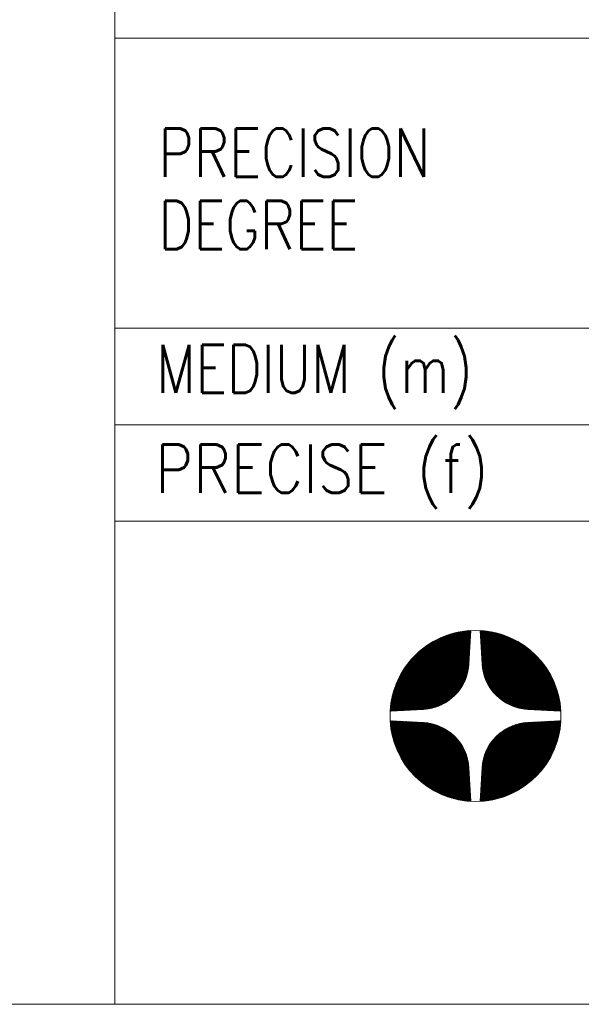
# Model space of a CAD drawing. Header units: millimetres. Extents: x 4 to 415, y 5 to 292.
# Tile 3 of 31: x 222 to 239, y 5 to 36. Entities that reach past the tile are written whole.
import ezdxf

# ---------------------------------------------------------------- set-up
doc = ezdxf.new("R2010")
doc.units = ezdxf.units.MM
doc.layers.add('256', color=7, linetype='Continuous')
doc.styles.add('blockfont', font='simplex.shx')

# ---------------------------------------------------------------- blocks, each defined once
blk = doc.blocks.new('HATCH19')
at = {"color": 5, "lineweight": 13}
for p, q in [((236.357539, 11.320064), (238.842144, 13.804669)), ((236.359053, 11.348953), (238.813255, 13.803155)), ((236.360567, 11.377842), (238.784365, 13.801641)), ((236.362081, 11.406732), (238.755476, 13.800126)), ((236.363595, 11.435621), (238.726587, 13.798612)), ((236.365109, 11.464511), (238.697697, 13.797098)), ((236.366623, 11.4934), (238.668808, 13.795584)), ((236.368137, 11.52229), (238.639918, 13.79407)), ((236.369601, 11.30475), (238.857458, 13.792607)), ((236.369651, 11.551179), (238.611029, 13.792556)), ((236.371165, 11.580069), (238.582139, 13.791042)), ((236.372679, 11.608958), (238.55325, 13.789528)), ((236.374194, 11.637847), (238.524361, 13.788014)), ((236.375708, 11.666737), (238.495471, 13.7865)), ((236.377222, 11.695626), (238.466582, 13.784986)), ((236.378736, 11.724516), (238.437692, 13.783472)), ((236.38025, 11.753405), (238.408803, 13.781958)), ((236.381764, 11.782295), (238.379913, 13.780444)), ((236.383278, 11.811184), (238.351024, 13.77893)), ((236.384792, 11.840074), (238.322135, 13.777416)), ((236.386306, 11.868963), (238.293245, 13.775902)), ((236.38782, 11.897852), (238.264356, 13.774388)), ((236.389334, 11.926742), (238.235466, 13.772874)), ((236.390848, 11.955631), (238.206577, 13.77136)), ((236.392362, 11.984521), (238.177687, 13.769846)), ((236.393876, 12.01341), (238.148798, 13.768332)), ((236.39539, 12.0423), (238.119908, 13.766818)), ((236.396904, 12.071189), (238.091019, 13.765304)), ((236.398418, 12.100079), (238.06213, 13.76379)), ((236.398944, 11.306718), (238.855491, 13.763264)), ((236.399932, 12.128968), (238.03324, 13.762276)), ((236.401446, 12.157857), (238.004351, 13.760762)), ((236.40296, 12.186747), (237.975461, 13.759248)), ((236.404474, 12.215636), (237.946572, 13.757734)), ((236.405988, 12.244526), (237.917682, 13.75622)), ((236.407502, 12.273415), (237.888793, 13.754706)), ((236.409016, 12.302305), (237.859904, 13.753192)), ((236.41053, 12.331194), (237.831014, 13.751678)), ((236.412325, 12.360364), (237.801844, 13.749883)), ((236.414748, 12.390163), (237.772045, 13.74746)), ((236.417847, 12.420637), (237.741571, 13.744362)), ((236.421673, 12.451838), (237.71037, 13.740536)), ((236.426287, 12.483828), (237.67838, 13.735921)), ((236.428644, 11.309042), (238.853167, 13.733565)), ((236.431762, 12.516679), (237.64553, 13.730446)), ((236.438181, 12.550473), (237.611735, 13.724027)), ((236.445645, 12.585313), (237.576896, 13.716563)), ((236.454276, 12.621319), (237.540889, 13.707932)), ((236.458714, 11.311737), (238.850472, 13.703494)), ((236.464225, 12.658643), (237.503565, 13.697983)), ((236.47568, 12.697474), (237.464735, 13.686528)), ((236.488884, 12.738053), (237.424155, 13.673324)), ((236.489171, 11.314818), (238.84739, 13.673037)), ((236.504159, 12.780703), (237.381505, 13.65805)), ((236.520031, 11.318303), (238.843905, 13.642177)), ((236.521946, 12.825866), (237.336342, 13.640262)), ((236.542881, 12.874177), (237.288031, 13.619327)), ((236.551313, 11.322209), (238.839999, 13.610896)), ((236.567944, 12.926615), (237.235594, 13.594264)), ((236.583035, 11.326556), (238.835652, 13.579173)), ((236.598787, 12.984833), (237.177375, 13.563422)), ((236.61522, 11.331366), (238.830843, 13.546988)), ((236.638663, 13.052085), (237.110124, 13.523545)), ((236.647892, 11.336662), (238.825547, 13.514317)), ((236.681075, 11.34247), (238.819739, 13.481133)), ((236.696171, 13.136968), (237.02524, 13.466037)), ((236.714799, 11.348818), (238.81339, 13.447409)), ((236.749096, 11.355739), (238.806469, 13.413113)), ((236.783999, 11.363268), (238.798941, 13.378209)), ((236.81955, 11.371442), (238.790766, 13.342659)), ((236.85579, 11.380308), (238.7819, 13.306418)), ((236.892772, 11.389914), (238.772295, 13.269437)), ((236.93055, 11.400316), (238.761892, 13.231659)), ((236.969189, 11.41158), (238.750628, 13.193019)), ((237.008764, 11.42378), (238.738428, 13.153444)), ((237.049363, 11.437003), (238.725205, 13.112846)), ((237.091086, 11.451351), (238.710858, 13.071123)), ((237.134055, 11.466944), (238.695264, 13.028154)), ((237.178415, 11.483929), (238.678279, 12.983793)), ((237.224346, 11.502485), (238.659724, 12.937862)), ((237.27207, 11.522833), (238.639376, 12.890139)), ((237.321868, 11.545256), (238.616953, 12.840341)), ((237.37411, 11.570122), (238.592086, 12.788098)), ((237.429294, 11.597931), (238.564277, 12.732914)), ((237.488121, 11.629382), (238.532826, 12.674088)), ((237.551633, 11.665519), (238.49669, 12.610576)), ((237.621508, 11.708019), (238.454189, 12.5407)), ((237.700793, 11.759928), (238.40228, 12.461415)), ((237.796286, 11.828046), (238.334163, 12.365922)), ((237.933104, 11.937489), (238.22472, 12.229104))]:
    blk.add_line(p, q, dxfattribs=at)
blk = doc.blocks.new('HATCH21')
at = {"color": 5, "lineweight": 13}
for p, q in [((236.358574, 16.571414), (236.392138, 16.604978)), ((236.359937, 16.545402), (236.417607, 16.603071)), ((236.3613, 16.519389), (236.442849, 16.600938)), ((236.362663, 16.493377), (236.46787, 16.598584)), ((236.364027, 16.467365), (236.492676, 16.596015)), ((236.36539, 16.441353), (236.517271, 16.593234)), ((236.366753, 16.415341), (236.541659, 16.590247)), ((236.368116, 16.389329), (236.565846, 16.587058)), ((236.36948, 16.363316), (236.589835, 16.583672)), ((236.370843, 16.337304), (236.61363, 16.580092)), ((236.372206, 16.311292), (236.637236, 16.576322)), ((236.373569, 16.28528), (236.660655, 16.572366)), ((236.374933, 16.259268), (236.683892, 16.568227)), ((236.376296, 16.233256), (236.70695, 16.56391)), ((236.377659, 16.207243), (236.729832, 16.559416)), ((236.379022, 16.181231), (236.752541, 16.55475)), ((236.380386, 16.155219), (236.77508, 16.549913)), ((236.381749, 16.129207), (236.797452, 16.54491)), ((236.383112, 16.103195), (236.819659, 16.539742)), ((236.384475, 16.077182), (236.841705, 16.534412)), ((236.385839, 16.05117), (236.863591, 16.528923)), ((236.387202, 16.025158), (236.885321, 16.523278)), ((236.388565, 15.999146), (236.906896, 16.517477)), ((236.389928, 15.973134), (236.928319, 16.511525)), ((236.391292, 15.947122), (236.949592, 16.505422)), ((236.392655, 15.921109), (236.970717, 16.499172)), ((236.394018, 15.895097), (236.991696, 16.492775)), ((236.395381, 15.869085), (237.01253, 16.486234)), ((236.396744, 15.843073), (237.033222, 16.479551)), ((236.398108, 15.817061), (237.053774, 16.472727)), ((236.399471, 15.791049), (237.074187, 16.465764)), ((236.400834, 15.765036), (237.094462, 16.458664)), ((236.402197, 15.739024), (237.114602, 16.451429)), ((236.403561, 15.713012), (237.134608, 16.44406)), ((236.404924, 15.687), (237.154482, 16.436558)), ((236.406287, 15.660988), (237.174224, 16.428925)), ((236.40765, 15.634975), (237.193837, 16.421162)), ((236.409014, 15.608963), (237.213321, 16.41327)), ((236.410377, 15.582951), (237.232678, 16.405252)), ((236.411893, 15.557092), (237.251909, 16.397108)), ((236.413819, 15.531642), (237.271015, 16.388839)), ((236.416141, 15.506589), (237.289998, 16.380446)), ((236.418843, 15.481915), (237.308859, 16.371931)), ((236.42191, 15.457607), (237.327598, 16.363295)), ((236.425328, 15.43365), (237.346217, 16.354538)), ((236.429086, 15.410032), (237.364716, 16.345662)), ((236.433171, 15.386742), (237.383097, 16.336668)), ((236.437573, 15.363769), (237.401361, 16.327556)), ((236.442282, 15.341102), (237.419508, 16.318328)), ((236.447289, 15.318733), (237.43754, 16.308984)), ((236.452584, 15.296654), (237.455457, 16.299526)), ((236.458161, 15.274855), (237.47326, 16.289953)), ((236.464012, 15.25333), (237.490949, 16.280267)), ((236.47013, 15.232073), (237.508526, 16.270469)), ((236.476508, 15.211075), (237.525992, 16.260559)), ((236.48314, 15.190332), (237.543346, 16.250538)), ((236.490022, 15.169838), (237.56059, 16.240407)), ((236.497146, 15.149588), (237.577724, 16.230166)), ((236.50451, 15.129575), (237.59475, 16.219815)), ((236.512107, 15.109797), (237.611666, 16.209357)), ((236.519933, 15.090248), (237.628475, 16.19879)), ((236.527985, 15.070925), (237.645177, 16.188116)), ((236.536259, 15.051823), (237.661771, 16.177335)), ((236.54475, 15.032939), (237.67826, 16.166448)), ((236.553456, 15.014269), (237.694642, 16.155455)), ((236.562373, 14.995811), (237.710919, 16.144357)), ((236.571499, 14.977561), (237.727091, 16.133153)), ((236.58083, 14.959517), (237.743158, 16.121845)), ((236.590364, 14.941676), (237.759122, 16.110433)), ((236.600098, 14.924034), (237.774982, 16.098918)), ((236.610031, 14.906591), (237.790738, 16.087299)), ((236.620159, 14.889344), (237.806391, 16.075576)), ((236.630481, 14.872291), (237.821942, 16.063751)), ((236.640995, 14.85543), (237.83739, 16.051824)), ((236.6517, 14.838759), (237.852736, 16.039795)), ((236.662593, 14.822276), (237.86798, 16.027664)), ((236.673673, 14.805981), (237.883123, 16.015431)), ((236.684938, 14.789871), (237.898164, 16.003097)), ((236.696388, 14.773946), (237.913104, 15.990661)), ((236.708022, 14.758203), (237.927943, 15.978125)), ((236.719837, 14.742643), (237.942682, 15.965488)), ((236.731833, 14.727265), (237.95732, 15.952751)), ((236.74401, 14.712066), (237.971857, 15.939913)), ((236.756367, 14.697047), (237.986294, 15.926975)), ((236.768902, 14.682207), (238.000632, 15.913936)), ((236.781615, 14.667545), (238.014869, 15.900798)), ((236.794506, 14.65306), (238.029006, 15.88756)), ((236.807575, 14.638753), (238.043043, 15.874221)), ((236.82082, 14.624623), (238.05698, 15.860783)), ((236.834243, 14.61067), (238.070818, 15.847245)), ((236.847842, 14.596894), (238.084556, 15.833608)), ((236.861618, 14.583294), (238.098194, 15.81987)), ((236.87557, 14.569871), (238.111732, 15.806033)), ((236.889699, 14.556625), (238.12517, 15.792096)), ((236.904005, 14.543556), (238.138509, 15.778059)), ((236.918489, 14.530664), (238.151748, 15.763923)), ((236.93315, 14.51795), (238.164886, 15.749686)), ((236.94799, 14.505414), (238.177925, 15.735349)), ((236.963008, 14.493057), (238.190864, 15.720912)), ((236.978206, 14.48088), (238.203702, 15.706375)), ((236.993585, 14.468883), (238.21644, 15.691738)), ((237.009144, 14.457067), (238.229077, 15.677)), ((237.024886, 14.445433), (238.241613, 15.662161)), ((237.04081, 14.433982), (238.254049, 15.647221)), ((237.056919, 14.422716), (238.266384, 15.63218)), ((237.073214, 14.411635), (238.278617, 15.617038)), ((237.089696, 14.400741), (238.290748, 15.601794)), ((237.106366, 14.390036), (238.302778, 15.586448)), ((237.123227, 14.379522), (238.314706, 15.571)), ((237.140279, 14.369199), (238.326531, 15.55545)), ((237.157526, 14.35907), (238.338254, 15.539797)), ((237.174968, 14.349137), (238.349873, 15.524042)), ((237.192609, 14.339401), (238.361389, 15.508182)), ((237.210449, 14.329867), (238.372802, 15.492219)), ((237.228493, 14.320535), (238.38411, 15.476152)), ((237.246742, 14.311409), (238.395314, 15.45998)), ((237.265199, 14.302491), (238.406413, 15.443704)), ((237.283868, 14.293784), (238.417406, 15.427322)), ((237.302751, 14.285292), (238.428293, 15.410834)), ((237.321852, 14.277017), (238.439075, 15.39424)), ((237.341175, 14.268965), (238.449749, 15.377539)), ((237.360723, 14.261137), (238.460316, 15.36073)), ((237.3805, 14.253539), (238.470775, 15.343814)), ((237.400512, 14.246175), (238.481126, 15.326789)), ((237.420762, 14.239049), (238.491367, 15.309655)), ((237.441255, 14.232167), (238.501499, 15.292412)), ((237.461997, 14.225534), (238.51152, 15.275058)), ((237.482993, 14.219155), (238.521431, 15.257593)), ((237.50425, 14.213036), (238.53123, 15.240016)), ((237.525774, 14.207185), (238.540916, 15.222327)), ((237.547571, 14.201607), (238.550489, 15.204524)), ((237.56965, 14.19631), (238.559948, 15.186608)), ((237.592018, 14.191302), (238.569292, 15.168577)), ((237.614683, 14.186592), (238.578521, 15.15043)), ((237.637655, 14.182189), (238.587633, 15.132166)), ((237.660944, 14.178103), (238.596627, 15.113786)), ((237.684561, 14.174344), (238.605504, 15.095287)), ((237.708516, 14.170924), (238.614261, 15.076668)), ((237.732823, 14.167855), (238.622898, 15.05793)), ((237.757496, 14.165152), (238.631413, 15.03907)), ((237.782548, 14.162829), (238.639806, 15.020087)), ((237.807996, 14.160902), (238.648076, 15.000981)), ((237.833854, 14.159384), (238.65622, 14.981751)), ((237.859866, 14.158021), (238.664239, 14.962394)), ((237.885878, 14.156658), (238.672131, 14.94291)), ((237.91189, 14.155294), (238.679894, 14.923298)), ((237.937903, 14.153931), (238.687528, 14.903556)), ((237.963915, 14.152568), (238.69503, 14.883683)), ((237.989927, 14.151205), (238.7024, 14.863678)), ((238.015939, 14.149841), (238.709636, 14.843538)), ((238.041951, 14.148478), (238.716736, 14.823263)), ((238.067963, 14.147115), (238.723699, 14.802851)), ((238.093976, 14.145752), (238.730524, 14.7823)), ((238.119988, 14.144388), (238.737207, 14.761608)), ((238.146, 14.143025), (238.743749, 14.740774)), ((238.172012, 14.141662), (238.750146, 14.719796)), ((238.198024, 14.140299), (238.756397, 14.698672)), ((238.224036, 14.138935), (238.762501, 14.6774)), ((238.250049, 14.137572), (238.768454, 14.655977)), ((238.276061, 14.136209), (238.774254, 14.634403)), ((238.302073, 14.134846), (238.779901, 14.612673)), ((238.328085, 14.133482), (238.78539, 14.590787)), ((238.354097, 14.132119), (238.79072, 14.568742)), ((238.380109, 14.130756), (238.795889, 14.546535)), ((238.406122, 14.129393), (238.800893, 14.524164)), ((238.432134, 14.128029), (238.80573, 14.501626)), ((238.458146, 14.126666), (238.810397, 14.478917)), ((238.484158, 14.125303), (238.814891, 14.456036)), ((238.51017, 14.12394), (238.81921, 14.432979)), ((238.536182, 14.122576), (238.823349, 14.409743)), ((238.562195, 14.121213), (238.827305, 14.386324)), ((238.588207, 14.11985), (238.831076, 14.362719)), ((238.614219, 14.118487), (238.834657, 14.338924)), ((238.640231, 14.117123), (238.838044, 14.314936)), ((238.666243, 14.11576), (238.841233, 14.29075)), ((238.692255, 14.114397), (238.844221, 14.266362)), ((238.718268, 14.113034), (238.847003, 14.241769)), ((238.74428, 14.11167), (238.849573, 14.216964)), ((238.770292, 14.110307), (238.851928, 14.191943)), ((238.796304, 14.108944), (238.854062, 14.166701)), ((238.822316, 14.107581), (238.855969, 14.141234))]:
    blk.add_line(p, q, dxfattribs=at)
blk = doc.blocks.new('HATCH23')
at = {"color": 5, "lineweight": 13}
for p, q in [((233.555755, 14.11871), (236.043497, 16.606453)), ((233.557723, 14.148055), (236.014153, 16.604484)), ((233.560049, 14.177755), (235.984452, 16.602159)), ((233.562745, 14.207827), (235.95438, 16.599463)), ((233.565828, 14.238286), (235.923922, 16.59638)), ((233.569314, 14.269147), (235.89306, 16.592893)), ((233.570955, 14.106536), (236.055672, 16.591253)), ((233.573222, 14.30043), (235.861777, 16.588986)), ((233.577571, 14.332154), (235.830053, 16.584637)), ((233.582382, 14.364341), (235.797866, 16.579826)), ((233.58768, 14.397015), (235.765193, 16.574528)), ((233.59349, 14.4302), (235.732008, 16.568718)), ((233.599841, 14.463926), (235.698282, 16.562367)), ((233.599845, 14.10805), (236.054158, 16.562363)), ((233.606764, 14.498225), (235.663983, 16.555444)), ((233.614294, 14.533131), (235.629077, 16.547913)), ((233.622471, 14.568683), (235.593524, 16.539736)), ((233.628734, 14.109564), (236.052644, 16.533474)), ((233.63134, 14.604927), (235.557281, 16.530868)), ((233.640948, 14.641911), (235.520297, 16.52126)), ((233.651354, 14.679692), (235.482516, 16.510854)), ((233.657624, 14.111078), (236.05113, 16.504584)), ((233.662621, 14.718335), (235.443873, 16.499587)), ((233.674825, 14.757914), (235.404294, 16.487383)), ((233.686513, 14.112592), (236.049616, 16.475695)), ((233.688051, 14.798516), (235.363692, 16.474156)), ((233.702403, 14.840243), (235.321965, 16.459804)), ((233.715403, 14.114106), (236.048102, 16.446805)), ((233.718002, 14.883217), (235.278991, 16.444206)), ((233.734992, 14.927583), (235.234625, 16.427215)), ((233.744292, 14.11562), (236.046588, 16.417916)), ((233.753554, 14.97352), (235.188688, 16.408654)), ((233.773182, 14.117134), (236.045074, 16.389027)), ((233.773909, 15.02125), (235.140957, 16.388299)), ((233.79634, 15.071057), (235.091151, 16.365868)), ((233.802071, 14.118648), (236.04356, 16.360137)), ((233.821217, 15.123309), (235.038899, 16.340991)), ((233.830961, 14.120162), (236.042046, 16.331248)), ((233.849037, 15.178505), (234.983703, 16.31317)), ((233.85985, 14.121676), (236.040532, 16.302358)), ((233.880504, 15.237347), (234.924861, 16.281704)), ((233.888739, 14.12319), (236.039018, 16.273469)), ((233.91666, 15.300878), (234.861329, 16.245548)), ((233.917629, 14.124704), (236.037504, 16.244579)), ((233.946518, 14.126218), (236.03599, 16.21569)), ((233.959188, 15.370782), (234.791426, 16.20302)), ((233.975408, 14.127732), (236.034476, 16.186801)), ((234.004297, 14.129246), (236.032962, 16.157911)), ((234.011141, 15.45011), (234.712098, 16.151067)), ((234.033187, 14.130761), (236.031448, 16.129022)), ((234.062076, 14.132275), (236.029934, 16.100132)), ((234.079341, 15.545686), (234.616521, 16.082866)), ((234.090966, 14.133789), (236.02842, 16.071243)), ((234.119855, 14.135303), (236.026906, 16.042353)), ((234.148745, 14.136817), (236.025392, 16.013464)), ((234.177634, 14.138331), (236.023878, 15.984574)), ((234.189084, 15.682804), (234.479403, 15.973124)), ((234.206524, 14.139845), (236.022364, 15.955685)), ((234.235413, 14.141359), (236.02085, 15.926796)), ((234.264302, 14.142873), (236.019336, 15.897906)), ((234.293192, 14.144387), (236.017822, 15.869017)), ((234.322081, 14.145901), (236.016308, 15.840127)), ((234.350971, 14.147415), (236.014794, 15.811238)), ((234.37986, 14.148929), (236.01328, 15.782348)), ((234.40875, 14.150443), (236.011766, 15.753459)), ((234.437639, 14.151957), (236.010252, 15.724569)), ((234.466529, 14.153471), (236.008738, 15.69568)), ((234.495418, 14.154985), (236.007224, 15.666791)), ((234.524308, 14.156499), (236.00571, 15.637901)), ((234.553197, 14.158013), (236.004196, 15.609012)), ((234.582087, 14.159527), (236.002682, 15.580122)), ((234.611255, 14.16132), (236.000889, 15.550954)), ((234.641051, 14.163741), (235.998468, 15.521158)), ((234.671522, 14.166837), (235.995372, 15.490686)), ((234.702721, 14.17066), (235.991549, 15.459488)), ((234.734708, 14.175272), (235.986937, 15.427501)), ((234.767555, 14.180743), (235.981466, 15.394654)), ((234.801346, 14.187159), (235.97505, 15.360863)), ((234.836181, 14.194619), (235.96759, 15.326027)), ((234.872184, 14.203245), (235.958963, 15.290025)), ((234.909502, 14.213189), (235.94902, 15.252706)), ((234.948327, 14.224638), (235.937571, 15.213882)), ((234.988899, 14.237835), (235.924374, 15.173309)), ((235.031541, 14.253102), (235.909107, 15.130667)), ((235.076694, 14.270878), (235.89133, 15.085515)), ((235.124992, 14.291801), (235.870408, 15.037217)), ((235.177412, 14.316846), (235.845363, 14.984797)), ((235.235605, 14.347663), (235.814545, 14.926604)), ((235.302814, 14.387497), (235.774712, 14.859395)), ((235.387599, 14.444906), (235.717302, 14.77461))]:
    blk.add_line(p, q, dxfattribs=at)
blk = doc.blocks.new('HATCH25')
at = {"color": 5, "lineweight": 13}
for p, q in [((233.55723, 13.770071), (233.590794, 13.803635)), ((233.559137, 13.744602), (233.616806, 13.802271)), ((233.56127, 13.71936), (233.642818, 13.800908)), ((233.563624, 13.694338), (233.66883, 13.799545)), ((233.566194, 13.669533), (233.694843, 13.798182)), ((233.568974, 13.644938), (233.720855, 13.796818)), ((233.571961, 13.620549), (233.746867, 13.795455)), ((233.57515, 13.596363), (233.772879, 13.794092)), ((233.578537, 13.572374), (233.798891, 13.792729)), ((233.582117, 13.548579), (233.824904, 13.791366)), ((233.585886, 13.524973), (233.850916, 13.790002)), ((233.589842, 13.501553), (233.876928, 13.788639)), ((233.593981, 13.478316), (233.90294, 13.787276)), ((233.598298, 13.455259), (233.928952, 13.785913)), ((233.602792, 13.432377), (233.954965, 13.784549)), ((233.607459, 13.409668), (233.980977, 13.783186)), ((233.612295, 13.387129), (234.006989, 13.781823)), ((233.617299, 13.364757), (234.033001, 13.78046)), ((233.622466, 13.342549), (234.059013, 13.779096)), ((233.627796, 13.320504), (234.085026, 13.777733)), ((233.633285, 13.298617), (234.111038, 13.77637)), ((233.638931, 13.276887), (234.13705, 13.775007)), ((233.644731, 13.255312), (234.163062, 13.773643)), ((233.650683, 13.233889), (234.189074, 13.77228)), ((233.656786, 13.212617), (234.215086, 13.770917)), ((233.663037, 13.191492), (234.241099, 13.769554)), ((233.669433, 13.170513), (234.267111, 13.768191)), ((233.675974, 13.149679), (234.293123, 13.766827)), ((233.682658, 13.128986), (234.319135, 13.765464)), ((233.689481, 13.108435), (234.345147, 13.764101)), ((233.696444, 13.088022), (234.37116, 13.762738)), ((233.703544, 13.067746), (234.397172, 13.761374)), ((233.710779, 13.047606), (234.423184, 13.760011)), ((233.718148, 13.0276), (234.449196, 13.758648)), ((233.72565, 13.007727), (234.475208, 13.757285)), ((233.733284, 12.987984), (234.501221, 13.755921)), ((233.741046, 12.968372), (234.527233, 13.754558)), ((233.748938, 12.948888), (234.553245, 13.753195)), ((233.756956, 12.929531), (234.579257, 13.751832)), ((233.7651, 12.9103), (234.605116, 13.750315)), ((233.773369, 12.891193), (234.630566, 13.74839)), ((233.781762, 12.87221), (234.65562, 13.746068)), ((233.790277, 12.85335), (234.680293, 13.743366)), ((233.798913, 12.834611), (234.704602, 13.740299)), ((233.80767, 12.815992), (234.728558, 13.73688)), ((233.816546, 12.797492), (234.752176, 13.733123)), ((233.82554, 12.779111), (234.775466, 13.729037)), ((233.834652, 12.760848), (234.79844, 13.724635)), ((233.84388, 12.7427), (234.821106, 13.719927)), ((233.853224, 12.724669), (234.843475, 13.71492)), ((233.862682, 12.706752), (234.865555, 13.709624)), ((233.872255, 12.688949), (234.887353, 13.704047)), ((233.881941, 12.671259), (234.908878, 13.698197)), ((233.891739, 12.653682), (234.930136, 13.692079)), ((233.901649, 12.636217), (234.951133, 13.685701)), ((233.91167, 12.618862), (234.971876, 13.679068)), ((233.921801, 12.601618), (234.99237, 13.672187)), ((233.932042, 12.584484), (235.012621, 13.665062)), ((233.942393, 12.567459), (235.032633, 13.657699)), ((233.952851, 12.550542), (235.052411, 13.650102)), ((233.963418, 12.533733), (235.07196, 13.642275)), ((233.974092, 12.517032), (235.091283, 13.634223)), ((233.984873, 12.500437), (235.110385, 13.62595)), ((233.99576, 12.483949), (235.129269, 13.617458)), ((234.006753, 12.467567), (235.147939, 13.608753)), ((234.017851, 12.45129), (235.166397, 13.599835)), ((234.029055, 12.435118), (235.184647, 13.59071)), ((234.040363, 12.41905), (235.202691, 13.581379)), ((234.051775, 12.403087), (235.220533, 13.571845)), ((234.06329, 12.387227), (235.238174, 13.56211)), ((234.07491, 12.371471), (235.255617, 13.552178)), ((234.086632, 12.355817), (235.272864, 13.54205)), ((234.098457, 12.340267), (235.289917, 13.531727)), ((234.110384, 12.324819), (235.306779, 13.521213)), ((234.122413, 12.309473), (235.32345, 13.510509)), ((234.134545, 12.294229), (235.339932, 13.499616)), ((234.146777, 12.279086), (235.356228, 13.488536)), ((234.159112, 12.264045), (235.372337, 13.47727)), ((234.171547, 12.249104), (235.388263, 13.46582)), ((234.184083, 12.234265), (235.404005, 13.454187)), ((234.19672, 12.219527), (235.419565, 13.442372)), ((234.209457, 12.204889), (235.434944, 13.430375)), ((234.222295, 12.190351), (235.450142, 13.418198)), ((234.235233, 12.175914), (235.465162, 13.405842)), ((234.248272, 12.161577), (235.480002, 13.393307)), ((234.26141, 12.14734), (235.494664, 13.380594)), ((234.274649, 12.133203), (235.509148, 13.367702)), ((234.287987, 12.119166), (235.523455, 13.354634)), ((234.301425, 12.105228), (235.537585, 13.341388)), ((234.314963, 12.091391), (235.551538, 13.327966)), ((234.3286, 12.077653), (235.565314, 13.314367)), ((234.342338, 12.064015), (235.578914, 13.300591)), ((234.356175, 12.050477), (235.592337, 13.286639)), ((234.370112, 12.037038), (235.605583, 13.27251)), ((234.384149, 12.0237), (235.618652, 13.258203)), ((234.398285, 12.010461), (235.631544, 13.24372)), ((234.412522, 11.997322), (235.644258, 13.229058)), ((234.426859, 11.984284), (235.656794, 13.214219)), ((234.441296, 11.971345), (235.669151, 13.1992)), ((234.455833, 11.958507), (235.681328, 13.184002)), ((234.47047, 11.945769), (235.693326, 13.168624)), ((234.485209, 11.933132), (235.705142, 13.153065)), ((234.500047, 11.920595), (235.716776, 13.137323)), ((234.514987, 11.908159), (235.728226, 13.121398)), ((234.530028, 11.895825), (235.739493, 13.105289)), ((234.54517, 11.883592), (235.750573, 13.088995)), ((234.560414, 11.87146), (235.761467, 13.072513)), ((234.57576, 11.85943), (235.772172, 13.055842)), ((234.591208, 11.847503), (235.782687, 13.038982)), ((234.606758, 11.835677), (235.79301, 13.021929)), ((234.622411, 11.823955), (235.803139, 13.004683)), ((234.638167, 11.812335), (235.813072, 12.98724)), ((234.654026, 11.800819), (235.822807, 12.9696)), ((234.669989, 11.789407), (235.832342, 12.951759)), ((234.686056, 11.778099), (235.841673, 12.933716)), ((234.702228, 11.766895), (235.8508, 12.915467)), ((234.718504, 11.755796), (235.859718, 12.897009)), ((234.734886, 11.744803), (235.868424, 12.878341)), ((234.751374, 11.733915), (235.876917, 12.859457)), ((234.767968, 11.723134), (235.885191, 12.840356)), ((234.78467, 11.712459), (235.893244, 12.821034)), ((234.801478, 11.701892), (235.901071, 12.801486)), ((234.818394, 11.691433), (235.908669, 12.781708)), ((234.835419, 11.681083), (235.916033, 12.761697)), ((234.852553, 11.670841), (235.923159, 12.741447)), ((234.869797, 11.660709), (235.930041, 12.720954)), ((234.887151, 11.650688), (235.936674, 12.700212)), ((234.904616, 11.640778), (235.943053, 12.679215)), ((234.922192, 11.630979), (235.949172, 12.657959)), ((234.939882, 11.621293), (235.955024, 12.636435)), ((234.957684, 11.61172), (235.960602, 12.614637)), ((234.9756, 11.602261), (235.965899, 12.592559)), ((234.993632, 11.592916), (235.970906, 12.570191)), ((235.011778, 11.583688), (235.975616, 12.547525)), ((235.030042, 11.574576), (235.980019, 12.524553)), ((235.048422, 11.565581), (235.984106, 12.501264)), ((235.066922, 11.556705), (235.987865, 12.477648)), ((235.08554, 11.547948), (235.991284, 12.453692)), ((235.104279, 11.539311), (235.994353, 12.429385)), ((235.123139, 11.530795), (235.997056, 12.404713)), ((235.142121, 11.522402), (235.999379, 12.379661)), ((235.161227, 11.514133), (236.001306, 12.354212)), ((235.180458, 11.505988), (236.002824, 12.328355)), ((235.199814, 11.497969), (236.004187, 12.302342)), ((235.219298, 11.490078), (236.005551, 12.27633)), ((235.23891, 11.482314), (236.006914, 12.250318)), ((235.258652, 11.474681), (236.008277, 12.224306)), ((235.278525, 11.467178), (236.00964, 12.198294)), ((235.29853, 11.459808), (236.011004, 12.172282)), ((235.31867, 11.452573), (236.012367, 12.146269)), ((235.338945, 11.445472), (236.01373, 12.120257)), ((235.359357, 11.438509), (236.015093, 12.094245)), ((235.379909, 11.431685), (236.016457, 12.068233)), ((235.4006, 11.425001), (236.01782, 12.042221)), ((235.421434, 11.41846), (236.019183, 12.016209)), ((235.442412, 11.412062), (236.020546, 11.990196)), ((235.463537, 11.405811), (236.02191, 11.964184)), ((235.484809, 11.399708), (236.023273, 11.938172)), ((235.506231, 11.393755), (236.024636, 11.91216)), ((235.527806, 11.387954), (236.025999, 11.886148)), ((235.549535, 11.382308), (236.027363, 11.860135)), ((235.571421, 11.376818), (236.028726, 11.834123)), ((235.593466, 11.371488), (236.030089, 11.808111)), ((235.615673, 11.36632), (236.031452, 11.782099)), ((235.638044, 11.361316), (236.032815, 11.756087)), ((235.660583, 11.356479), (236.034179, 11.730075)), ((235.683291, 11.351811), (236.035542, 11.704062)), ((235.706172, 11.347317), (236.036905, 11.67805)), ((235.729229, 11.342999), (236.038268, 11.652038)), ((235.752466, 11.33886), (236.039632, 11.626026)), ((235.775885, 11.334903), (236.040995, 11.600014)), ((235.799489, 11.331133), (236.042358, 11.574001)), ((235.823284, 11.327552), (236.043721, 11.547989)), ((235.847272, 11.324165), (236.045085, 11.521977)), ((235.871458, 11.320975), (236.046448, 11.495965)), ((235.895846, 11.317988), (236.047811, 11.469953)), ((235.92044, 11.315206), (236.049174, 11.443941)), ((235.945245, 11.312636), (236.050538, 11.417928)), ((235.970265, 11.310281), (236.051901, 11.391916)), ((235.995507, 11.308147), (236.053264, 11.365904)), ((236.020975, 11.306239), (236.054627, 11.339892))]:
    blk.add_line(p, q, dxfattribs=at)

msp = doc.modelspace()

# ---------------------------------------------------------------- linework, layer by layer
at = {"layer": '256', "color": 3, "linetype": 'Continuous', "lineweight": 18}
for p, q in [((225, 59.794), (225, 5)), ((225, 20), (240, 20)), ((15, 5), (415, 5))]:
    msp.add_line(p, q, dxfattribs=at)
at = {"layer": '256', "color": 4, "linetype": 'Continuous', "lineweight": 18}
for p, q in [((225, 35), (415, 35)), ((225, 26), (240, 26)), ((225, 23), (240, 23))]:
    msp.add_line(p, q, dxfattribs=at)
at = {"layer": '256', "color": 5, "linetype": 'Continuous', "lineweight": 18}
for p, q in [((236.003, 15.579), (236.057, 16.612)), ((236.003, 15.579), (236.057, 16.607)), ((236.411, 15.579), (236.356, 16.612)), ((236.357, 16.607), (236.411, 15.579)), ((234.583, 14.16), (233.55, 14.105)), ((233.555, 14.106), (234.583, 14.16)), ((237.83, 14.16), (238.858, 14.106)), ((237.83, 14.16), (238.863, 14.105)), ((234.583, 13.752), (233.55, 13.806)), ((234.583, 13.752), (233.555, 13.806)), ((238.858, 13.806), (237.83, 13.752)), ((237.83, 13.752), (238.863, 13.806)), ((236.057, 11.304), (236.003, 12.332)), ((236.003, 12.332), (236.057, 11.299)), ((236.411, 12.332), (236.356, 11.299)), ((236.411, 12.332), (236.357, 11.304))]:
    msp.add_line(p, q, dxfattribs=at)
msp.add_circle((236.207, 13.956), 2.656, dxfattribs=at)
for centre, radius, start, end in [((236.207, 13.956), 2.656, 93.2398, 176.7603), ((236.207, 13.956), 2.656, 3.2398, 86.7602), ((234.505, 15.658), 1.5, 273, 357), ((234.505, 15.658), 1.5, 273, 357), ((237.909, 15.658), 1.5, 183, 267), ((237.909, 15.658), 1.5, 183, 267), ((236.207, 13.956), 2.656, 183.2397, 266.7602), ((236.207, 13.956), 2.656, 273.2398, 356.7602), ((234.505, 12.254), 1.5, 3, 87), ((234.505, 12.254), 1.5, 3, 87), ((237.909, 12.254), 1.5, 93, 177), ((237.909, 12.254), 1.5, 93, 177)]:
    msp.add_arc(centre, radius, start, end, dxfattribs=at)

# ---------------------------------------------------------------- block references
at = {"layer": '256', "color": 5, "linetype": 'Continuous', "lineweight": 13}
for name in ['HATCH23', 'HATCH21', 'HATCH25', 'HATCH19']:
    msp.add_blockref(name, (0, 0), dxfattribs=at)

# ---------------------------------------------------------------- texts
at = {"layer": '256', "color": 4, "linetype": 'Continuous', "lineweight": 13, "char_height": 1.5, "attachment_point": 7, "line_spacing_factor": 0.903614, "style": 'blockfont'}
for s, insert in [('\\W0.8120;PRECISION', (226.359, 30.698)), ('\\W0.8036;DEGREE', (226.359, 28.448)), ('\\W0.7974;MEDIUM (m)', (226.283, 23.485)), ('\\W0.8715;PRECISE (f)', (226.257, 20.385))]:
    msp.add_mtext(s, dxfattribs=dict(at, insert=insert))

doc.saveas('drawing.dxf')
